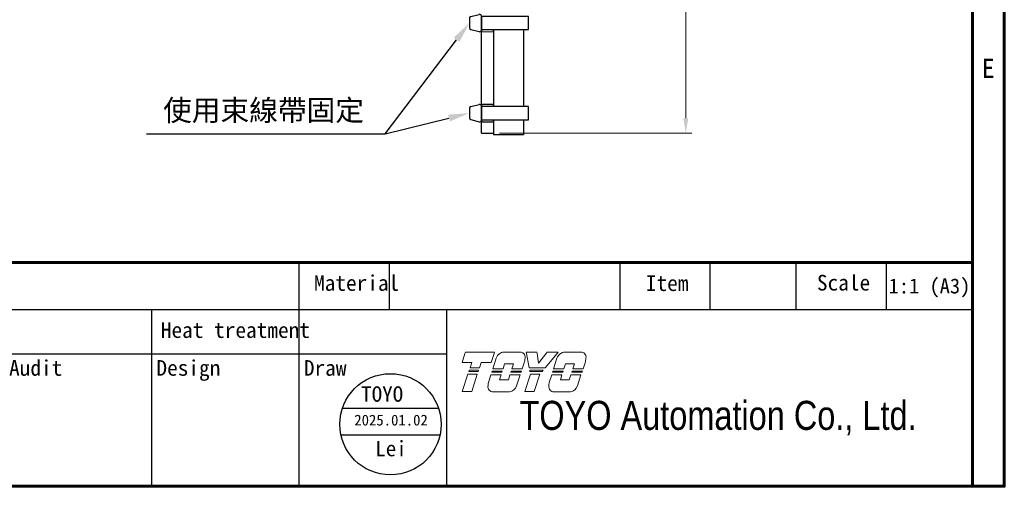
# Model space of a CAD drawing. Header units: millimetres. Extents: x 0 to 7391, y -1386 to 1502.
# Tile 96 of 127: x 6689 to 6853, y 218 to 295. Entities that reach past the tile are written whole.
import ezdxf
from ezdxf.enums import TextEntityAlignment as Align

# ---------------------------------------------------------------- set-up
doc = ezdxf.new("R2010")
doc.units = ezdxf.units.MM
doc.header["$LTSCALE"] = 0.5
doc.layers.add('AM_5', color=3, linetype='Continuous', lineweight=25)
doc.layers.add('可見 (ISO)', color=7, linetype='Continuous', lineweight=25)
doc.layers.add('BORDER', color=7, linetype='Continuous')
doc.layers.add('圖框', color=7, linetype='Continuous')
doc.styles.add('SEACAD_arial_ttf', font='arial.ttf', dxfattribs={"height": 0.2})
doc.styles.get("Standard").update_dxf_attribs({"font": 'arial.ttf'})
doc.styles.add('尺寸標註', font='romans.shx', dxfattribs={"bigfont": 'CHINESET.SHX'})
doc.styles.add('標題欄', font='txt')
doc.dimstyles.new('CNS1$0', dxfattribs={"dimtxt": 2.5, "dimasz": 2.5, "dimexe": 1, "dimexo": 1, "dimgap": 1.5, "dimtad": 1, "dimtoh": 1, "dimdec": 1, "dimdsep": 46, "dimtxsty": '尺寸標註', "dimcen": 0, "dimclrd": 2, "dimclre": 2, "dimclrt": 1, "dimadec": 0, "dimazin": 2, "dimtp": 0.1, "dimtm": 0.1, "dimtfac": 0.71, "dimtdec": 1, "dimtmove": 0, "dimatfit": 0, "dimfxl": 0, "dimlwd": 13, "dimlwe": 13, "dimarcsym": 0})

# ---------------------------------------------------------------- blocks, each defined once
blk = doc.blocks.new('A4-英文圖框-橫式')
at = {"layer": 'BORDER', "color": 123, "linetype": 'Continuous', "lineweight": 60, "ltscale": 25.4}
for p, q in [((2549.79, 183.5), (2549.79, -95.06)), ((2151.7, -57.78), (2549.79, -57.78))]:
    blk.add_line(p, q, dxfattribs=at)
at = {"layer": 'BORDER', "color": 60, "linetype": 'Continuous', "ltscale": 25.4}
for p, q in [((2437.78, -65.63), (2437.78, -57.78)), ((2452.78, -65.63), (2452.78, -57.78)), ((2491.17, -65.63), (2491.17, -57.78)), ((2506.17, -65.63), (2506.17, -57.78)), ((2520.48, -65.63), (2520.48, -57.78)), ((2535.48, -65.63), (2535.48, -57.78)), ((2151.7, -65.63), (2549.79, -65.63)), ((2413.26, -95.06), (2413.26, -65.63)), ((2437.78, -95.06), (2437.78, -65.63)), ((2462.31, -95.06), (2462.31, -65.63)), ((2364.21, -72.99), (2462.31, -72.99)), ((2364.21, -95.06), (2549.79, -95.06))]:
    blk.add_line(p, q, dxfattribs=at)
at = {"layer": 'BORDER', "color": 123, "linetype": 'Continuous', "lineweight": 60, "ltscale": 25.4}
blk.add_lwpolyline([(2151.7, 188.79), (2555.09, 188.79), (2555.09, -95.06), (2151.7, -95.06)], close=True, dxfattribs=at)
at = {"layer": '可見 (ISO)', "lineweight": 5}
for p, q in [((2464.86, -74.45), (2465.34, -72.94)), ((2465.42, -72.7), (2465.34, -72.94)), ((2465.42, -72.7), (2470.26, -72.7)), ((2470.18, -72.94), (2469.69, -74.45)), ((2470.18, -72.94), (2470.26, -72.7)), ((2471.8, -72.7), (2474.55, -72.7)), ((2475.55, -72.7), (2475.59, -72.94)), ((2475.55, -72.7), (2477.31, -72.7)), ((2476.04, -75.35), (2475.59, -72.94)), ((2477.34, -72.94), (2477.31, -72.7)), ((2477.34, -72.94), (2477.59, -74.57)), ((2477.59, -74.57), (2478.86, -72.94)), ((2480.66, -72.94), (2478.67, -75.35)), ((2479.05, -72.7), (2478.86, -72.94)), ((2479.05, -72.7), (2480.86, -72.7)), ((2480.66, -72.94), (2480.86, -72.7)), ((2481.92, -72.7), (2484.68, -72.7)), ((2466.49, -74.45), (2464.86, -74.45)), ((2466.2, -75.35), (2466.49, -74.45)), ((2467.77, -75.35), (2466.2, -75.35)), ((2468.06, -74.45), (2467.77, -75.35)), ((2469.69, -74.45), (2468.06, -74.45)), ((2469.97, -75.48), (2470.53, -73.73)), ((2471.95, -74.66), (2471.69, -75.48)), ((2473.43, -74.66), (2471.95, -74.66)), ((2473.17, -75.48), (2473.43, -74.66)), ((2475.2, -74.5), (2474.89, -75.48)), ((2478.67, -75.35), (2476.04, -75.35)), ((2480.09, -75.48), (2480.65, -73.73)), ((2482.08, -74.66), (2481.81, -75.48)), ((2483.55, -74.66), (2482.08, -74.66)), ((2483.29, -75.48), (2483.55, -74.66)), ((2485.33, -74.5), (2485.01, -75.48)), ((2464.9, -79.28), (2465.84, -76.38)), ((2465.84, -76.38), (2467.4, -76.38)), ((2465.99, -75.96), (2466.06, -75.75)), ((2467.55, -75.96), (2465.99, -75.96)), ((2466.06, -75.75), (2467.62, -75.75)), ((2467.4, -76.38), (2466.47, -79.28)), ((2467.62, -75.75), (2467.55, -75.96)), ((2469.25, -77.77), (2469.66, -76.5)), ((2469.66, -76.5), (2471.36, -76.5)), ((2469.79, -76.08), (2469.86, -75.88)), ((2471.49, -76.08), (2469.79, -76.08)), ((2469.86, -75.88), (2471.56, -75.88)), ((2471.69, -75.48), (2469.97, -75.48)), ((2471.36, -76.5), (2471.09, -77.31)), ((2471.56, -75.88), (2471.49, -76.08)), ((2472.57, -77.31), (2472.83, -76.5)), ((2472.83, -76.5), (2474.53, -76.5)), ((2472.99, -76.08), (2473.06, -75.88)), ((2474.69, -76.08), (2472.99, -76.08)), ((2473.06, -75.88), (2474.76, -75.88)), ((2474.89, -75.48), (2473.17, -75.48)), ((2474.53, -76.5), (2473.94, -78.35)), ((2474.76, -75.88), (2474.69, -76.08)), ((2475.3, -79.28), (2476.23, -76.38)), ((2476.16, -75.96), (2476.12, -75.75)), ((2476.12, -75.75), (2478.35, -75.75)), ((2478.18, -75.96), (2476.16, -75.96)), ((2476.23, -76.38), (2477.8, -76.38)), ((2477.8, -76.38), (2476.87, -79.28)), ((2478.35, -75.75), (2478.18, -75.96)), ((2479.37, -77.77), (2479.78, -76.5)), ((2479.78, -76.5), (2481.48, -76.5)), ((2479.92, -76.08), (2479.98, -75.88)), ((2481.61, -76.08), (2479.92, -76.08)), ((2479.98, -75.88), (2481.68, -75.88)), ((2481.81, -75.48), (2480.09, -75.48)), ((2481.48, -76.5), (2481.22, -77.31)), ((2481.68, -75.88), (2481.61, -76.08)), ((2482.69, -77.31), (2482.95, -76.5)), ((2482.95, -76.5), (2484.65, -76.5)), ((2483.11, -76.08), (2483.18, -75.88)), ((2484.81, -76.08), (2483.11, -76.08)), ((2483.18, -75.88), (2484.88, -75.88)), ((2485.01, -75.48), (2483.29, -75.48)), ((2484.65, -76.5), (2484.06, -78.35)), ((2484.88, -75.88), (2484.81, -76.08)), ((2471.09, -77.31), (2472.57, -77.31)), ((2481.22, -77.31), (2482.69, -77.31)), ((2466.47, -79.28), (2464.9, -79.28)), ((2472.78, -79.33), (2470.03, -79.33)), ((2476.87, -79.28), (2475.3, -79.28)), ((2482.91, -79.33), (2480.15, -79.33))]:
    blk.add_line(p, q, dxfattribs=at)
for centre, radius, start, end in [((2471.99, -74.24), 1.55, 123.3001, 160.8894), ((2474.52, -73.55), 0.85, 349.7215, 45.5037), ((2469.75, -73.08), 5.64, 345.4024, 353.6243), ((2482.12, -74.24), 1.55, 123.3001, 160.8894), ((2484.64, -73.55), 0.85, 349.7215, 45.5037), ((2479.87, -73.08), 5.64, 345.4024, 353.6243), ((2470.02, -78.48), 0.85, 172.7215, 270.3361), ((2474.81, -78.7), 5.64, 170.4732, 176.6243), ((2472.48, -77.8), 1.55, 281.1769, 339.4117), ((2484.93, -78.7), 5.64, 170.4732, 176.6243), ((2480.15, -78.48), 0.85, 172.7215, 270.3361), ((2482.61, -77.8), 1.55, 281.1769, 339.4117)]:
    blk.add_arc(centre, radius, start, end, dxfattribs=at)
for points, knots in [([(2471.14, -72.94), (2471.22, -72.89), (2471.31, -72.84), (2471.53, -72.75), (2471.66, -72.72), (2471.8, -72.7)], [0.7632588, 0.7632588, 0.7632588, 0.7632588, 0.8183582, 0.8183582, 0.8969132, 0.8969132, 0.8969132, 0.8969132]), ([(2475.11, -72.94), (2475.04, -72.87), (2474.94, -72.81), (2474.75, -72.73), (2474.65, -72.71), (2474.55, -72.7)], [0.3846511, 0.3846511, 0.3846511, 0.3846511, 0.4469665, 0.4469665, 0.5029651, 0.5029651, 0.5029651, 0.5029651]), ([(2481.26, -72.94), (2481.34, -72.89), (2481.43, -72.84), (2481.65, -72.75), (2481.79, -72.72), (2481.92, -72.7)], [0.7632591, 0.7632591, 0.7632591, 0.7632591, 0.8183584, 0.8183584, 0.8969135, 0.8969135, 0.8969135, 0.8969135]), ([(2485.23, -72.94), (2485.16, -72.87), (2485.06, -72.81), (2484.87, -72.73), (2484.77, -72.71), (2484.68, -72.7)], [0.3846512, 0.3846512, 0.3846512, 0.3846512, 0.4469719, 0.4469719, 0.5029651, 0.5029651, 0.5029651, 0.5029651])]:
    blk.add_open_spline(points, degree=3, knots=knots, dxfattribs=at)
at = {"color": 3, "style": '標題欄'}
blk.add_text('E', height=3.18, dxfattribs=at).set_placement((2551.33, -27.06))
at = {"color": 60, "style": '標題欄'}
blk.add_text('E', height=3.18, dxfattribs=at).set_placement((2551.33, -27.06))
at = {"layer": 'BORDER', "color": 7, "linetype": 'Continuous', "ltscale": 25.4, "style": 'SEACAD_arial_ttf', "width": 0.8}
blk.add_text('TOYO Automation Co., Ltd.', height=4.8353, dxfattribs=at).set_placement((2474.42, -80.83), align=Align.TOP_LEFT)
at = {"layer": '圖框', "style": '標題欄'}
for s, height, p in [(' Material', 2.605, (2438.46, -59.91)), ('Item', 2.605, (2495.44, -59.94)), ('Scale', 2.605, (2523.91, -59.86)), ('Heat treatment', 2.6053, (2414.74, -67.75)), ('Audit', 2.605, (2389.49, -74.05)), ('Design', 2.605, (2414.01, -74.05)), ('Draw', 2.605, (2438.54, -74.05))]:
    blk.add_text(s, height=height, dxfattribs=at).set_placement(p, align=Align.TOP_LEFT)
blk = doc.blocks.new('結束バンド-上(轉折)')
for p, q in [((-1.15, 0), (1.15, 0)), ((-1.09, -1.76), (-1.44, -0.36)), ((1.09, -1.78), (1.43, -0.38)), ((-0.8, -2), (0.8, -2))]:
    blk.add_line(p, q)
blk.add_lwpolyline([(-1.1, 0), (1.1, 0), (1.1, 7.85), (-1.1, 7.85)], close=True)
for centre, start, end in [((-1.15, -0.3), 90, 191.3099), ((1.15, -0.3), 343.6794, 90), ((-0.8, -1.7), 191.3099, 270), ((0.8, -1.7), 270, 343.6794)]:
    blk.add_arc(centre, 0.3, start, end)
blk = doc.blocks.new('*D979')
at = {"layer": 'AM_5', "color": 2, "linetype": 'ByBlock', "lineweight": 13}
for p, q in [((6771.32, 341.32), (6800.82, 341.32)), ((6799.82, 338.82), (6799.82, 279.07)), ((6768.82, 276.57), (6800.82, 276.57))]:
    blk.add_line(p, q, dxfattribs=at)
at = {"layer": 'AM_5', "color": 2}
for points in [[(6799.41, 338.82), (6800.24, 338.82), (6799.82, 341.32)], [(6799.41, 279.07), (6800.24, 279.07), (6799.82, 276.57)]]:
    blk.add_solid(points, dxfattribs=at)
at = {"layer": 'Defpoints', "color": 0}
for p in [(6770.32, 341.32), (6767.82, 276.57), (6799.82, 276.57)]:
    blk.add_point(p, dxfattribs=at)
at = {"layer": 'AM_5', "color": 1, "insert": (6797.07, 308.95), "char_height": 2.5, "attachment_point": 5, "rotation": 90, "style": '尺寸標註'}
blk.add_mtext('64.8', dxfattribs=at)
blk = doc.blocks.new('*S935')
at = {"layer": 'AM_5'}
for p, q in [((1718.65, -481.73), (1730.57, -466.08)), ((1718.65, -481.73), (1729.29, -479.13)), ((1678.95, -481.73), (1718.65, -481.73))]:
    blk.add_line(p, q, dxfattribs=at)
at = {"layer": 'AM_5', "linetype": 'Continuous'}
for points in [[(1731.04, -466.43), (1730.11, -465.72), (1732.69, -463.29)], [(1729.43, -479.69), (1729.15, -478.56), (1732.69, -478.29)]]:
    blk.add_trace(points, dxfattribs=at)
at = {"layer": 'AM_5', "color": 2, "insert": (1715.15, -479.98), "char_height": 3.5, "attachment_point": 9}
blk.add_mtext('{\\fPMingLiU|b0|i0|c136|p18;使用束線帶固定}', dxfattribs=at)

msp = doc.modelspace()

# ---------------------------------------------------------------- linework, layer by layer
at = {"color": 1}
for p, q in [((6742.696, 230.805), (6758.666, 230.805)), ((6742.442, 226.345), (6758.92, 226.345))]:
    msp.add_line(p, q, dxfattribs=at)
msp.add_circle((6750.681, 228.113), 8.427, dxfattribs=at)
at = {"layer": '可見 (ISO)'}
for p, q in [((6765.813, 293.722), (6765.811, 296.122)), ((6765.813, 293.722), (6765.813, 293.422)), ((6767.813, 293.423), (6765.813, 293.422)), ((6765.813, 293.122), (6765.813, 293.422)), ((6767.812, 293.82), (6767.813, 293.723)), ((6767.813, 293.423), (6767.813, 293.723)), ((6767.813, 293.423), (6767.813, 293.123)), ((6767.822, 293.82), (6767.822, 281.024)), ((6772.822, 293.82), (6772.822, 281.024)), ((6765.819, 281.722), (6765.813, 293.122)), ((6767.813, 293.123), (6767.819, 281.723)), ((6765.819, 281.422), (6765.819, 281.722)), ((6765.819, 281.422), (6767.819, 281.423)), ((6765.819, 281.422), (6765.819, 281.122)), ((6765.821, 278.722), (6765.819, 281.122)), ((6767.819, 281.723), (6767.819, 281.423)), ((6767.819, 281.123), (6767.819, 281.423)), ((6767.819, 281.123), (6767.82, 281.024)), ((6765.821, 278.722), (6765.821, 278.422)), ((6767.821, 278.82), (6767.821, 278.723)), ((6767.821, 278.423), (6767.821, 278.723)), ((6767.822, 278.82), (6767.822, 276.325)), ((6772.822, 278.82), (6772.822, 276.325)), ((6767.821, 278.423), (6765.821, 278.422)), ((6765.821, 278.122), (6765.821, 278.422)), ((6765.821, 277.569), (6765.821, 278.122)), ((6765.822, 276.569), (6765.821, 277.569)), ((6767.821, 278.423), (6767.821, 278.123)), ((6767.821, 278.123), (6767.821, 277.57)), ((6767.821, 277.57), (6767.822, 276.57)), ((6765.822, 276.569), (6767.822, 276.57)), ((6772.822, 276.325), (6767.822, 276.325))]:
    msp.add_line(p, q, dxfattribs=at)

# ---------------------------------------------------------------- block references
msp.add_blockref('A4-英文圖框-橫式', (4297.732, 312.848))
at = {"rotation": 270}
for p in [(6765.816, 294.922), (6765.816, 279.922)]:
    msp.add_blockref('結束バンド-上(轉折)', p, dxfattribs=at)
at = {"layer": 'AM_5'}
msp.add_blockref('*S935', (5031.124, 758.215), dxfattribs=at)

# ---------------------------------------------------------------- texts
at = {"layer": '圖框', "style": '標題欄'}
msp.add_text('1:1 (A3)', height=2.5, dxfattribs=at).set_placement((6840.367, 251.14), align=Align.MIDDLE_CENTER)
at = {"layer": '圖框', "color": 1, "style": '標題欄'}
msp.add_text('TOYO', height=2.5673, dxfattribs=at).set_placement((6745.814, 234.435), align=Align.TOP_LEFT)
for s, height, p in [('2025.01.02', 1.7971, (6750.778, 228.812)), ('Lei', 2.5673, (6750.768, 224.072))]:
    msp.add_text(s, height=height, dxfattribs=at).set_placement(p, align=Align.MIDDLE_CENTER)

# ---------------------------------------------------------------- dimensions: what is measured, and where the dimension line sits
at = {"layer": 'AM_5'}
dim = msp.add_linear_dim(base=(6799.822, 276.57), p1=(6770.322, 341.325), p2=(6767.822, 276.57), angle=90, dimstyle='CNS1$0', override={"dimdec": 1, "dimarcsym": 1}, dxfattribs=at)
dim.commit()
dim.dimension.update_dxf_attribs({"geometry": '*D979', "text_midpoint": (6797.072, 308.948)})

doc.saveas('drawing.dxf')
